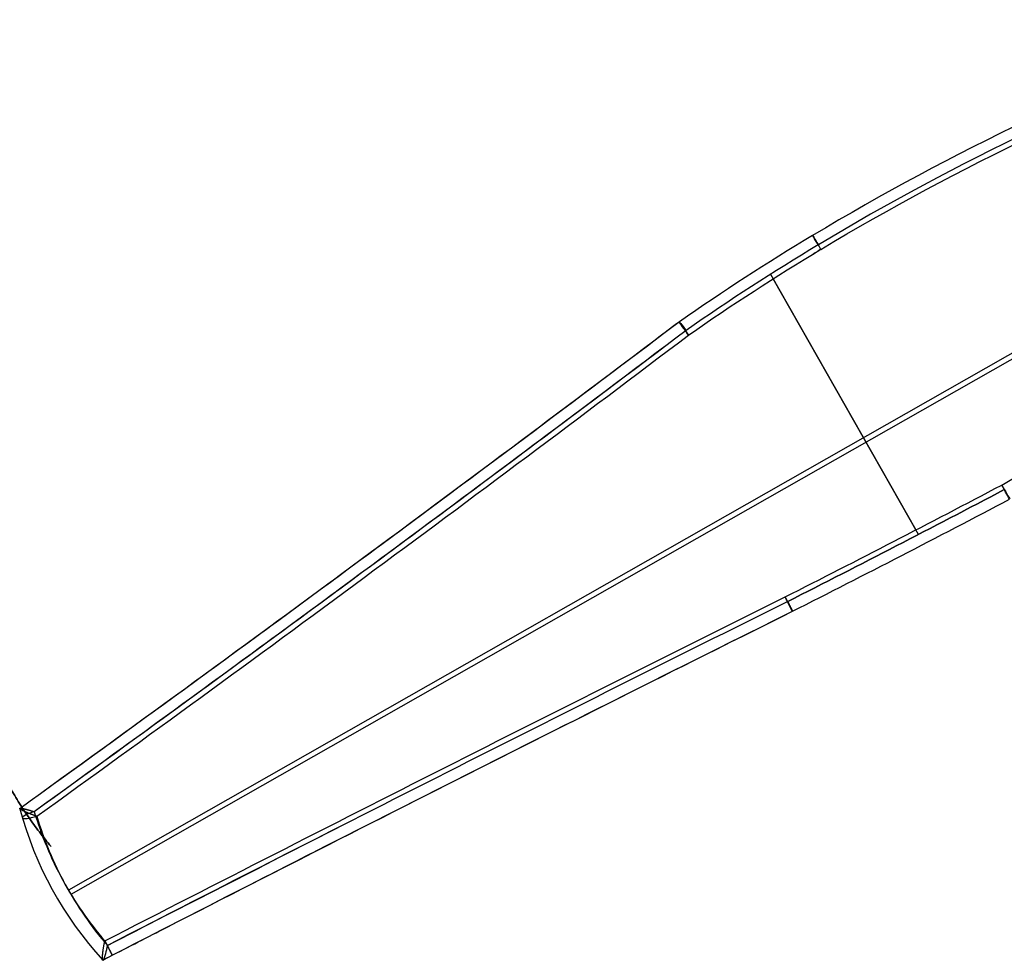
# Model space of a CAD drawing. Extents: x 1448 to 2588, y -916 to 723.
# Tile 1 of 37: x 1448 to 1770, y -266 to 42. Entities that reach past the tile are written whole.
import ezdxf

# ---------------------------------------------------------------- set-up
doc = ezdxf.new("R2010")
doc.units = 0
doc.layers.add('1', color=7, linetype='CONTINUOUS')

msp = doc.modelspace()

# ---------------------------------------------------------------- linework, layer by layer
at = {"layer": '1', "color": 250}
for p, q in [((1963.76, 41.63, 10.61), (1463.85, -242.59, 10.61)), ((1964.6, 40.14, 19.45), (1464.69, -244.07, 19.45)), ((1693.29, -41.48, 22.45), (1740.77, -125, 3.93)), ((1741.61, -126.48, 12.77), (1694.13, -42.97, 31.29))]:
    msp.add_line(p, q, dxfattribs=at)
at = {"layer": '1', "color": 250, "extrusion": (0.093569, -0.164581, 0.981915)}
for points in [[(1155.61, -887.21), (1155.44, -887.97), (1155.28, -888.74), (1155.12, -889.5), (1154.97, -890.26), (1154.82, -891.02), (1154.68, -891.79), (1154.54, -892.55), (1154.4, -893.31), (1154.27, -894.08), (1154.15, -894.84), (1154.03, -895.6), (1153.92, -896.37), (1153.81, -897.13), (1153.7, -897.89), (1153.6, -898.66), (1153.51, -899.42), (1153.42, -900.18), (1153.33, -900.95), (1153.26, -901.71), (1153.18, -902.48), (1153.11, -903.24), (1153.05, -904), (1152.99, -904.77), (1152.93, -905.53), (1152.88, -906.3), (1152.84, -907.06), (1152.8, -907.83), (1152.76, -908.59), (1152.73, -909.35), (1152.71, -910.12), (1152.69, -910.88), (1152.67, -911.65), (1152.66, -912.41), (1152.65, -913.18), (1152.65, -913.95), (1152.66, -914.71), (1152.67, -915.48), (1152.68, -916.24), (1152.7, -917.01), (1152.72, -917.77), (1152.75, -918.54), (1152.79, -919.3), (1152.83, -920.07), (1152.87, -920.84), (1152.92, -921.6), (1152.97, -922.37), (1153.03, -923.13), (1153.1, -923.9), (1153.16, -924.67), (1153.24, -925.43), (1153.32, -926.2), (1153.4, -926.97), (1153.49, -927.73), (1153.58, -928.5), (1153.68, -929.27), (1153.78, -930.03), (1153.89, -930.8), (1154, -931.57), (1154.12, -932.34), (1154.25, -933.1), (1154.37, -933.87), (1154.51, -934.64), (1154.64, -935.41), (1154.79, -936.17)], [(1154.79, -936.17), (1154.64, -935.41), (1154.51, -934.64), (1154.37, -933.87), (1154.25, -933.1), (1154.12, -932.34), (1154, -931.57), (1153.89, -930.8), (1153.78, -930.03), (1153.68, -929.27), (1153.58, -928.5), (1153.49, -927.73), (1153.4, -926.97), (1153.32, -926.2), (1153.24, -925.43), (1153.16, -924.67), (1153.1, -923.9), (1153.03, -923.13), (1152.97, -922.37), (1152.92, -921.6), (1152.87, -920.84), (1152.83, -920.07), (1152.79, -919.3), (1152.75, -918.54), (1152.72, -917.77), (1152.7, -917.01), (1152.68, -916.24), (1152.67, -915.48), (1152.66, -914.71), (1152.65, -913.95), (1152.65, -913.18), (1152.66, -912.41), (1152.67, -911.65), (1152.69, -910.88), (1152.71, -910.12), (1152.73, -909.35), (1152.76, -908.59), (1152.8, -907.83), (1152.84, -907.06), (1152.88, -906.3), (1152.93, -905.53), (1152.99, -904.77), (1153.05, -904), (1153.11, -903.24), (1153.18, -902.48), (1153.26, -901.71), (1153.33, -900.95), (1153.42, -900.18), (1153.51, -899.42), (1153.6, -898.66), (1153.7, -897.89), (1153.81, -897.13), (1153.92, -896.37), (1154.03, -895.6), (1154.15, -894.84), (1154.27, -894.08), (1154.4, -893.31), (1154.54, -892.55), (1154.68, -891.79), (1154.82, -891.02), (1154.97, -890.26), (1155.12, -889.5), (1155.28, -888.74), (1155.44, -887.97), (1155.61, -887.21)]]:
    msp.add_lwpolyline(points, dxfattribs=at)
at = {"layer": '1', "color": 250}
for points in [[(1700.42, -151.57, 7.91), (1700.4, -151.55, 7.78), (1700.39, -151.52, 7.66), (1700.37, -151.49, 7.54), (1700.35, -151.46, 7.42), (1700.33, -151.43, 7.3), (1700.31, -151.39, 7.18), (1700.29, -151.35, 7.06), (1700.26, -151.31, 6.95), (1700.24, -151.26, 6.83), (1700.21, -151.21, 6.72), (1700.19, -151.16, 6.61), (1700.16, -151.11, 6.5), (1700.13, -151.05, 6.39), (1700.1, -150.99, 6.28), (1700.06, -150.93, 6.18), (1700.03, -150.86, 6.07), (1700, -150.79, 5.97), (1699.96, -150.72, 5.88), (1699.93, -150.65, 5.78), (1699.89, -150.57, 5.69), (1699.85, -150.49, 5.6), (1699.81, -150.41, 5.51), (1699.77, -150.33, 5.42), (1699.73, -150.24, 5.34), (1699.69, -150.16, 5.26), (1699.64, -150.07, 5.18), (1699.59, -149.98, 5.1), (1699.55, -149.88, 5.03), (1699.5, -149.79, 4.96), (1699.45, -149.7, 4.9), (1699.4, -149.6, 4.83), (1699.35, -149.5, 4.77), (1699.3, -149.4, 4.72), (1699.25, -149.3, 4.66), (1699.19, -149.19, 4.61), (1699.14, -149.09, 4.56), (1699.09, -148.98, 4.52), (1699.03, -148.88, 4.48), (1698.98, -148.77, 4.44), (1698.92, -148.66, 4.41), (1698.87, -148.55, 4.38), (1698.81, -148.44, 4.35), (1698.76, -148.33, 4.33), (1698.7, -148.22, 4.31), (1698.65, -148.11, 4.29), (1698.59, -148, 4.28), (1698.53, -147.88, 4.27), (1698.48, -147.77, 4.26), (1698.42, -147.66, 4.26), (1698.36, -147.55, 4.26), (1698.31, -147.43, 4.26), (1698.25, -147.32, 4.27), (1698.19, -147.21, 4.28), (1698.14, -147.1, 4.3), (1698.08, -146.98, 4.32), (1698.03, -146.87, 4.34)], [(1698.87, -148.36, 13.18), (1698.92, -148.47, 13.15), (1698.98, -148.58, 13.12), (1699.03, -148.68, 13.09), (1699.09, -148.79, 13.05), (1699.14, -148.9, 13.01), (1699.19, -149.01, 12.97), (1699.24, -149.11, 12.93), (1699.3, -149.22, 12.88), (1699.35, -149.32, 12.82), (1699.4, -149.42, 12.77), (1699.45, -149.52, 12.71), (1699.5, -149.62, 12.65), (1699.54, -149.72, 12.58), (1699.59, -149.81, 12.51), (1699.64, -149.9, 12.44), (1699.68, -150, 12.37), (1699.73, -150.09, 12.29), (1699.77, -150.17, 12.21), (1699.81, -150.26, 12.13), (1699.85, -150.34, 12.05), (1699.89, -150.43, 11.96), (1699.93, -150.51, 11.87), (1699.97, -150.58, 11.78), (1700.01, -150.66, 11.68), (1700.04, -150.73, 11.58), (1700.08, -150.8, 11.49), (1700.11, -150.87, 11.38), (1700.14, -150.93, 11.28), (1700.17, -150.99, 11.17), (1700.2, -151.05, 11.07), (1700.23, -151.11, 10.96), (1700.25, -151.17, 10.85), (1700.28, -151.22, 10.73), (1700.3, -151.27, 10.62), (1700.32, -151.31, 10.51), (1700.34, -151.36, 10.39), (1700.35, -151.4, 10.27), (1700.37, -151.44, 10.15), (1700.38, -151.47, 10.03), (1700.4, -151.5, 9.91), (1700.41, -151.53, 9.79), (1700.42, -151.56, 9.66), (1700.43, -151.58, 9.54), (1700.43, -151.6, 9.41), (1700.44, -151.61, 9.29), (1700.45, -151.62, 9.16), (1700.45, -151.63, 9.04), (1700.45, -151.64, 8.91), (1700.45, -151.64, 8.79), (1700.45, -151.64, 8.66), (1700.45, -151.64, 8.53), (1700.45, -151.63, 8.41), (1700.44, -151.62, 8.28), (1700.44, -151.61, 8.16), (1700.43, -151.59, 8.03), (1700.42, -151.57, 7.91)], [(1447.95, -216.02, 21.16), (1447.95, -216.01, 21.07), (1447.94, -215.99, 20.98), (1447.94, -215.98, 20.89), (1447.94, -215.97, 20.8), (1447.94, -215.96, 20.71), (1447.94, -215.95, 20.62), (1447.94, -215.94, 20.53), (1447.95, -215.93, 20.44), (1447.96, -215.92, 20.35), (1447.97, -215.91, 20.26), (1447.99, -215.9, 20.17), (1448, -215.9, 20.08), (1448.02, -215.89, 19.99), (1448.04, -215.89, 19.9), (1448.06, -215.88, 19.81), (1448.08, -215.88, 19.72), (1448.11, -215.88, 19.62), (1448.15, -215.87, 19.52), (1448.18, -215.87, 19.42), (1448.22, -215.87, 19.32), (1448.26, -215.87, 19.22), (1448.3, -215.88, 19.12), (1448.34, -215.88, 19.02), (1448.39, -215.88, 18.93), (1448.44, -215.89, 18.83), (1448.49, -215.89, 18.74), (1448.54, -215.9, 18.65), (1448.6, -215.91, 18.55), (1448.65, -215.92, 18.46), (1448.71, -215.93, 18.38), (1448.77, -215.94, 18.29), (1448.84, -215.95, 18.2), (1448.92, -215.96, 18.1), (1449, -215.98, 17.99), (1449.08, -215.99, 17.89), (1449.17, -216.01, 17.79), (1449.26, -216.03, 17.7), (1449.35, -216.05, 17.61), (1449.45, -216.07, 17.51), (1449.55, -216.1, 17.43), (1449.64, -216.12, 17.34), (1449.74, -216.14, 17.26), (1449.85, -216.17, 17.17), (1449.95, -216.2, 17.09), (1450.06, -216.22, 17.02), (1450.16, -216.25, 16.94), (1450.27, -216.28, 16.87), (1450.38, -216.31, 16.8), (1450.52, -216.35, 16.72), (1450.65, -216.39, 16.65), (1450.79, -216.42, 16.57), (1450.93, -216.46, 16.5), (1451.07, -216.5, 16.44), (1451.21, -216.55, 16.38), (1451.36, -216.59, 16.32), (1451.5, -216.63, 16.26), (1451.65, -216.68, 16.21), (1451.79, -216.72, 16.17), (1451.94, -216.77, 16.12), (1452.09, -216.82, 16.08), (1452.24, -216.86, 16.05), (1452.39, -216.91, 16.02), (1452.54, -216.96, 15.99), (1452.7, -217.01, 15.96)], [(1453.54, -218.49, 24.8), (1453.36, -218.43, 24.82), (1453.19, -218.38, 24.84), (1453.02, -218.32, 24.85), (1452.85, -218.26, 24.86), (1452.68, -218.2, 24.87), (1452.5, -218.14, 24.87), (1452.33, -218.08, 24.86), (1452.16, -218.02, 24.85), (1452, -217.96, 24.83), (1451.83, -217.9, 24.81), (1451.67, -217.83, 24.79), (1451.5, -217.77, 24.76), (1451.34, -217.71, 24.72), (1451.18, -217.65, 24.68), (1451.02, -217.59, 24.64), (1450.86, -217.52, 24.59), (1450.76, -217.48, 24.55), (1450.65, -217.44, 24.51), (1450.55, -217.39, 24.47), (1450.44, -217.35, 24.43), (1450.34, -217.31, 24.38), (1450.24, -217.27, 24.33), (1450.14, -217.22, 24.28), (1450.04, -217.18, 24.23), (1449.94, -217.14, 24.17), (1449.85, -217.1, 24.12), (1449.75, -217.06, 24.05), (1449.66, -217.01, 23.99), (1449.57, -216.97, 23.93), (1449.48, -216.93, 23.86), (1449.39, -216.89, 23.79), (1449.3, -216.85, 23.72), (1449.23, -216.82, 23.66), (1449.16, -216.78, 23.59), (1449.09, -216.75, 23.53), (1449.03, -216.72, 23.46), (1448.96, -216.68, 23.39), (1448.9, -216.65, 23.32), (1448.84, -216.62, 23.25), (1448.78, -216.59, 23.18), (1448.72, -216.56, 23.1), (1448.66, -216.53, 23.03), (1448.61, -216.5, 22.95), (1448.56, -216.47, 22.87), (1448.5, -216.44, 22.79), (1448.46, -216.41, 22.71), (1448.41, -216.38, 22.63), (1448.36, -216.35, 22.54), (1448.32, -216.33, 22.47), (1448.28, -216.31, 22.39), (1448.25, -216.28, 22.31), (1448.21, -216.26, 22.23), (1448.18, -216.24, 22.14), (1448.15, -216.21, 22.06), (1448.12, -216.19, 21.98), (1448.1, -216.17, 21.89), (1448.07, -216.15, 21.81), (1448.05, -216.13, 21.72), (1448.03, -216.11, 21.64), (1448.01, -216.1, 21.55), (1447.99, -216.08, 21.46), (1447.98, -216.06, 21.38), (1447.97, -216.04, 21.29), (1447.95, -216.02, 21.16)], [(1475.05, -265.49, 10.29), (1475.04, -265.47, 10.2), (1475.04, -265.46, 10.11), (1475.03, -265.44, 10.03), (1475.02, -265.41, 9.94), (1475.02, -265.39, 9.86), (1475.01, -265.36, 9.77), (1475, -265.33, 9.69), (1475, -265.3, 9.61), (1474.99, -265.27, 9.52), (1474.99, -265.24, 9.44), (1474.99, -265.2, 9.36), (1474.98, -265.16, 9.28), (1474.98, -265.12, 9.2), (1474.98, -265.08, 9.12), (1474.98, -265.04, 9.04), (1474.97, -264.99, 8.97), (1474.97, -264.94, 8.88), (1474.97, -264.88, 8.79), (1474.97, -264.82, 8.7), (1474.97, -264.75, 8.62), (1474.97, -264.69, 8.53), (1474.98, -264.62, 8.45), (1474.98, -264.55, 8.37), (1474.98, -264.48, 8.3), (1474.98, -264.41, 8.22), (1474.99, -264.33, 8.14), (1474.99, -264.26, 8.07), (1475, -264.18, 8), (1475, -264.1, 7.93), (1475.01, -264.02, 7.86), (1475.01, -263.94, 7.8), (1475.02, -263.85, 7.73), (1475.03, -263.75, 7.66), (1475.04, -263.64, 7.58), (1475.05, -263.53, 7.51), (1475.06, -263.41, 7.44), (1475.07, -263.3, 7.38), (1475.09, -263.18, 7.31), (1475.1, -263.06, 7.25), (1475.12, -262.94, 7.19), (1475.13, -262.82, 7.14), (1475.15, -262.69, 7.08), (1475.16, -262.56, 7.03), (1475.18, -262.43, 6.99), (1475.2, -262.3, 6.94), (1475.22, -262.17, 6.9), (1475.24, -262.03, 6.86), (1475.26, -261.9, 6.82), (1475.28, -261.73, 6.78), (1475.31, -261.57, 6.75), (1475.33, -261.4, 6.72), (1475.36, -261.23, 6.69), (1475.39, -261.07, 6.67), (1475.42, -260.9, 6.65), (1475.45, -260.73, 6.63), (1475.48, -260.56, 6.62), (1475.51, -260.39, 6.62), (1475.54, -260.22, 6.62), (1475.57, -260.05, 6.62), (1475.6, -259.89, 6.63), (1475.64, -259.72, 6.64), (1475.67, -259.55, 6.65), (1475.7, -259.38, 6.67), (1475.74, -259.21, 6.69)], [(1476.58, -260.69, 15.53), (1476.54, -260.89, 15.5), (1476.5, -261.08, 15.46), (1476.46, -261.27, 15.42), (1476.42, -261.46, 15.37), (1476.38, -261.64, 15.32), (1476.33, -261.83, 15.26), (1476.29, -262.01, 15.2), (1476.25, -262.19, 15.13), (1476.21, -262.37, 15.06), (1476.17, -262.54, 14.99), (1476.13, -262.71, 14.91), (1476.09, -262.87, 14.82), (1476.04, -263.04, 14.73), (1476, -263.2, 14.63), (1475.96, -263.36, 14.53), (1475.92, -263.51, 14.43), (1475.89, -263.61, 14.36), (1475.87, -263.7, 14.29), (1475.84, -263.8, 14.21), (1475.82, -263.89, 14.14), (1475.79, -263.98, 14.06), (1475.77, -264.07, 13.98), (1475.74, -264.15, 13.9), (1475.71, -264.24, 13.82), (1475.69, -264.32, 13.74), (1475.66, -264.4, 13.65), (1475.64, -264.48, 13.56), (1475.61, -264.55, 13.47), (1475.59, -264.63, 13.38), (1475.57, -264.7, 13.29), (1475.54, -264.77, 13.19), (1475.52, -264.84, 13.09), (1475.5, -264.89, 13.01), (1475.48, -264.94, 12.93), (1475.46, -264.99, 12.85), (1475.44, -265.04, 12.77), (1475.42, -265.08, 12.68), (1475.4, -265.12, 12.6), (1475.39, -265.17, 12.51), (1475.37, -265.21, 12.43), (1475.35, -265.24, 12.34), (1475.33, -265.28, 12.25), (1475.32, -265.31, 12.16), (1475.3, -265.34, 12.07), (1475.28, -265.37, 11.98), (1475.27, -265.4, 11.89), (1475.25, -265.42, 11.79), (1475.24, -265.45, 11.7), (1475.22, -265.46, 11.61), (1475.21, -265.48, 11.53), (1475.2, -265.5, 11.44), (1475.18, -265.51, 11.36), (1475.17, -265.52, 11.27), (1475.16, -265.53, 11.18), (1475.15, -265.53, 11.1), (1475.13, -265.54, 11.01), (1475.12, -265.54, 10.92), (1475.11, -265.54, 10.84), (1475.1, -265.54, 10.75), (1475.09, -265.53, 10.66), (1475.08, -265.53, 10.58), (1475.07, -265.52, 10.49), (1475.06, -265.51, 10.4), (1475.05, -265.49, 10.29)]]:
    msp.add_polyline3d(points, dxfattribs=at)
at = {"layer": '1', "color": 250, "extrusion": (0.093569, -0.164581, 0.981915)}
for centre, radius, start, end in [((1488.94, -1674.98, 191.82), 827.44, 80.31465, 91.33144), ((1488.94, -1674.98, 187.32), 822.94, 80.31467, 91.33144), ((1486.58, -1573.53, 191.82), 725.97, 91.33143, 95.42858), ((1486.58, -1573.53, 187.32), 721.47, 91.33144, 95.42184), ((1486.58, -1573.53, 187.32), 721.47, 91.33144, 95.42184), ((1486.58, -1573.53, 196.32), 721.47, 91.33144, 91.56716), ((-73.95, 10332.83, 196.32), 11287.21, 276.25386, 277.597718), ((1632.34, 3630.91, 187.32), 4585.22, 267.13991, 268.13524), ((1632.34, 3630.91, 196.32), 4585.22, 267.1399, 268.13524), ((1632.34, 3630.91, 187.32), 4585.22, 268.13226, 268.13524), ((1632.41, 3632.54, 191.82), 4591.36, 267.1399, 268.1364), ((315.68, -20227.6, 196.32), 19309.67, 86.770372, 87.509425), ((1272.37, -913.67, 191.82), 124.22, 165.7444, 192.4812), ((1272.37, -913.67, 187.32), 119.72, 167.2314, 179.0313), ((1272.37, -913.67, 196.32), 119.72, 167.2313, 179.0323), ((1272.37, -913.67, 187.32), 119.72, 179.0338, 190.8337), ((1272.37, -913.67, 196.32), 119.72, 179.0328, 190.8337)]:
    msp.add_arc(centre, radius, start, end, dxfattribs=at)
at = {"layer": '1', "color": 250, "extrusion": (-0.093569, 0.164581, -0.981915)}
for centre, radius, start, end in [((-1488.94, -1674.98, -196.32), 822.94, 88.66856, 99.68535), ((-1486.58, -1573.53, -196.32), 721.47, 84.57818, 88.66856), ((73.95, 10332.82, -191.82), 11282.7, 262.401849, 263.762208), ((73.95, 10332.83, -191.82), 11282.71, 262.401849, 262.412993), ((73.95, 10332.83, -191.82), 11282.71, 262.412981, 263.762208), ((73.95, 10332.83, -187.32), 11287.21, 262.402261, 263.746118), ((73.95, 10332.83, -187.32), 11287.21, 262.446572, 263.746141), ((-1602.5, -8945.54, -187.32), 7994.54, 89.144517, 89.579641), ((-1632.34, 3630.91, -196.32), 4585.22, 271.86476, 272.8601), ((-315.68, -20227.6, -187.32), 19309.67, 92.490575, 93.22963), ((-315.68, -20227.6, -187.32), 19309.67, 92.490585, 93.22963), ((-315.57, -20229.88, -191.82), 19307.45, 92.480215, 93.229627), ((-315.68, -20227.6, -191.82), 19305.17, 92.542204, 93.229672), ((-315.68, -20227.6, -196.32), 19309.67, 92.490575, 92.741707), ((-315.68, -20227.6, -191.82), 19305.17, 92.48017, 92.542203)]:
    msp.add_arc(centre, radius, start, end, dxfattribs=at)
at = {"layer": '1', "color": 250, "extrusion": (-0.857816, -0.513938, -0.004399)}
for start, end in [(169.091, 259.0885), (79.0898, 169.0898)]:
    msp.add_arc((906.47, 20.62, -1449.62), 4.5, start, end, dxfattribs=at)
at = {"layer": '1', "color": 250, "extrusion": (0.79753, 0.60276, 0.025031)}
for start, end in [(280.8196, 10.8196), (10.8196, 100.8196)]:
    msp.add_arc((-1052.92, -5.94, 1292.88), 4.5, start, end, dxfattribs=at)
at = {"layer": '1', "color": 250, "extrusion": (-0.808735, -0.58778, -0.021496)}
msp.add_arc((1028.55, -1.79, -1312.36), 4.5, 169.1602, 259.1612, dxfattribs=at)
at = {"layer": '1', "color": 250, "extrusion": (-0.808692, -0.587842, -0.021451)}
msp.add_arc((1028.65, -1.73, -1312.28), 4.5, 79.1505, 169.1504, dxfattribs=at)
at = {"layer": '1', "color": 250, "extrusion": (0.873565, 0.486705, -0.001671)}
msp.add_arc((-958.13, 10.63, 1491.45), 4.5, 190.925, 280.9165, dxfattribs=at)
at = {"layer": '1', "color": 250, "extrusion": (-0.861984, -0.506927, -0.002827)}
msp.add_arc((992.62, 3.98, -1468.76), 4.5, 259.0881, 349.0881, dxfattribs=at)
at = {"layer": '1', "color": 250, "extrusion": (-0.892459, -0.451029, 0.009447)}
for start, end in [(262.0165, 349.1002), (349.1002, 79.1002)]:
    msp.add_arc((897.83, 22.45, -1449.13), 4.5, start, end, dxfattribs=at)
at = {"layer": '1', "color": 250, "extrusion": (-0.281164, 0.94173, 0.184638)}
for start, end in [(272.4419, 2.4401), (2.4401, 92.4401)]:
    msp.add_arc((-1330.09, 135.31, -609.86), 4.5, start, end, dxfattribs=at)
at = {"layer": '1', "color": 250, "extrusion": (-0.889594, -0.456677, 0.008227)}
for start, end in [(259.097, 349.097), (349.097, 79.097)]:
    msp.add_arc((905.41, 20.94, -1194.38), 4.5, start, end, dxfattribs=at)

doc.saveas('drawing.dxf')
